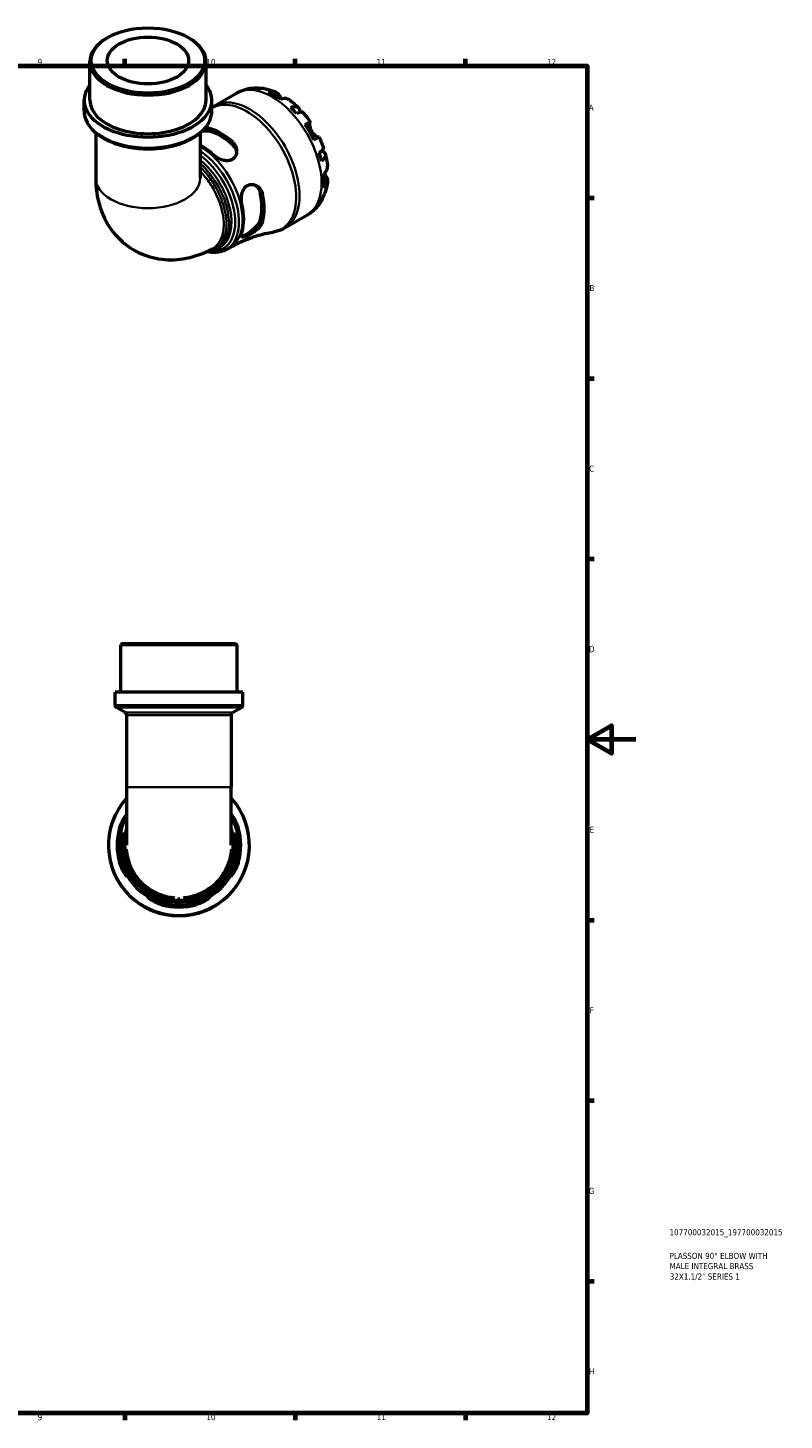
# Model space of a CAD drawing. Header units: millimetres. Extents: x 0 to 902, y 0 to 823.
# Tile 5 of 5: x 591 to 902, y 17 to 590. Entities that reach past the tile are written whole.
import ezdxf

# ---------------------------------------------------------------- set-up
doc = ezdxf.new("R2010")
doc.units = ezdxf.units.MM
for name, color, linetype, lineweight in [('Border (ISO)', 7, 'Continuous', 70), ('Title (ISO)', 7, 'Continuous', 50), ('Visible (ISO)', 7, 'Continuous', 50), ('Visible Narrow (ISO)', 7, 'Continuous', 35)]:
    doc.layers.add(name, color=color, linetype=linetype, lineweight=lineweight)
doc.styles.add('Note Text (ISO)', font='tahoma.ttf')

# ---------------------------------------------------------------- blocks, each defined once
blk = doc.blocks.new('Borders Default Border')
at = {"layer": 'Border (ISO)'}
for p, q in [((630.75, 574), (630.75, 576.9)), ((700.83, 574), (700.83, 576.9)), ((770.92, 574), (770.92, 576.9)), ((821, 519.75), (823.9, 519.75)), ((821, 445.5), (823.9, 445.5)), ((821, 371.25), (823.9, 371.25)), ((821, 222.75), (823.9, 222.75)), ((821, 148.5), (823.9, 148.5)), ((821, 74.25), (823.9, 74.25)), ((630.75, 20), (630.75, 17.1)), ((700.83, 20), (700.83, 17.1)), ((770.92, 20), (770.92, 17.1))]:
    blk.add_line(p, q, dxfattribs=at)
at = {"layer": 'Border (ISO)', "flags": 128}
for points in [[(20, 20), (20, 574), (821, 574), (821, 20), (20, 20)], [(841, 297), (821, 297), (831, 302.77), (831, 291.23), (821, 297)]]:
    blk.add_lwpolyline(points, dxfattribs=at)
at = {"layer": 'Border (ISO)', "color": 232, "true_color": 0xca0064, "char_height": 2.5, "attachment_point": 7, "style": 'Note Text (ISO)'}
for s, insert in [('9', (594.88, 574.35)), ('10', (664.29, 574.35)), ('11', (734.37, 574.4)), ('12', (804.46, 574.4)), ('A', (821.59, 555.62)), ('B', (821.89, 481.38)), ('C', (821.73, 407.08)), ('D', (821.73, 332.88)), ('E', (821.94, 258.63)), ('F', (822, 184.38)), ('G', (821.61, 110.08)), ('H', (821.74, 35.88)), ('9', (594.88, 17.05)), ('10', (664.29, 17.05)), ('11', (734.37, 17.1)), ('12', (804.46, 17.1))]:
    blk.add_mtext(s, dxfattribs=dict(at, insert=insert))
blk = doc.blocks.new('Title Blocks ISO')
at = {"layer": 'Title (ISO)', "color": 232, "true_color": 0xca0064, "style": 'Note Text (ISO)'}
for tag, p in [('PART_NUMBER_001', (33.84, 73.13)), ('DESCRIPTION_001', (33.84, 63.4)), ('DESCRIPTION_002', (33.84, 59.19)), ('DESCRIPTION_003', (33.93, 54.91))]:
    blk.add_attdef(tag, p, '', height=2.5, dxfattribs=at)

msp = doc.modelspace()

# ---------------------------------------------------------------- linework, layer by layer
at = {"layer": 'Visible (ISO)'}
for p, q in [((623.715, 585.68), (623.303, 585.441)), ((656.823, 585.68), (657.235, 585.441)), ((616.368, 559.869), (616.368, 575.746)), ((664.171, 559.869), (664.171, 575.746)), ((667.664, 557.604), (676.709, 562.813)), ((613.978, 555.511), (613.978, 559.869)), ((666.561, 555.511), (666.561, 559.869)), ((618.758, 546.471), (618.758, 527.883)), ((661.781, 546.471), (661.781, 527.883)), ((696.608, 507.342), (705.653, 512.551)), ((668.913, 498.756), (669.923, 499.338)), ((672.564, 498.516), (674.035, 499.363)), ((629.678, 336.491), (629.098, 335.911)), ((676.901, 335.911), (629.098, 335.911)), ((629.098, 316.491), (629.098, 335.911)), ((629.678, 336.491), (676.321, 336.491)), ((676.321, 336.491), (676.901, 335.911)), ((676.901, 316.491), (676.901, 335.911)), ((679.291, 316.491), (626.708, 316.491)), ((626.708, 311.161), (626.708, 316.491)), ((679.291, 311.161), (679.291, 316.491)), ((630.908, 308.066), (627.288, 310.156)), ((675.091, 308.066), (678.711, 310.156)), ((631.488, 307.062), (631.488, 277.366)), ((674.511, 307.062), (674.511, 277.366)), ((631.488, 277.366), (631.488, 253.527)), ((674.511, 253.527), (674.511, 277.366))]:
    msp.add_line(p, q, dxfattribs=at)
for centre, radius, start, end in [((627.868, 311.161), 1.16, 180, 240), ((678.131, 311.161), 1.16, 300, 0), ((630.328, 307.062), 1.16, 0, 60), ((675.671, 307.062), 1.16, 120, 180), ((652.999, 253.491), 29, 137.88247, 42.11753), ((652.999, 253.491), 24.65, 150.77057, 29.22943), ((652.999, 253.491), 25.42, 163.92172, 196.07828), ((652.999, 253.491), 24.653, 163.40712, 196.59288), ((652.999, 253.491), 24.653, 343.40712, 16.59288), ((652.999, 253.491), 25.42, 343.92172, 16.07828), ((652.999, 253.491), 24.653, 253.40712, 286.59288), ((652.999, 253.491), 25.42, 253.92172, 286.07828)]:
    msp.add_arc(centre, radius, start, end, dxfattribs=at)
for centre, major_axis, ratio, start_param, end_param in [((640.269, 575.746), (-23.901, 0), 0.5758617, 5.5016397, 10.2063236), ((640.269, 559.869), (-26.292, 0), 0.5758617, 5.8534856, 9.8544776), ((692.454, 538.415), (-14.381, 24.973), 0.5780931, 5.8274083, 5.9574315), ((692.454, 538.415), (-14.381, 24.973), 0.5780931, 5.3744724, 5.6249693), ((640.269, 559.869), (-23.901, 0), 0.5758617, 0, 3.1415927), ((692.454, 538.415), (-14.381, 24.973), 0.5780931, 5.0420102, 5.1720334), ((692.454, 538.415), (-14.381, 24.973), 0.5780931, 4.5890743, 4.8395711), ((670.134, 525.562), (12.685, -22.028), 0.5780931, 2.0775093, 2.6387471), ((670.134, 525.562), (11.982, -20.807), 0.5780931, 2.0605443, 2.6557121), ((662.214, 521.001), (-12.302, 21.363), 0.5780931, 5.2101205, 5.5246035), ((692.454, 538.415), (-14.381, 24.973), 0.5780931, 4.256612, 4.3866352), ((692.454, 538.415), (-14.381, 24.973), 0.5780931, 3.8036761, 4.054173), ((670.134, 525.562), (11.982, -20.807), 0.5780931, 0.489748, 1.0849158), ((670.134, 525.562), (12.685, -22.028), 0.5780931, 0.5067129, 1.0679508), ((662.214, 521.001), (-12.302, 21.363), 0.5780931, 3.6393241, 4.2185249), ((692.454, 538.415), (14.381, -24.973), 0.5780931, 0.3296212, 0.4596444)]:
    msp.add_ellipse(centre, major_axis=major_axis, ratio=ratio, start_param=start_param, end_param=end_param, dxfattribs=at)
for major_axis in [(23.321, 0), (16.731, 0)]:
    msp.add_ellipse((640.269, 576.22), major_axis=major_axis, ratio=0.5758617, dxfattribs=at)
for points, knots in [([(676.709, 562.813), (677.222, 563.108), (677.752, 563.374), (678.835, 563.845), (679.388, 564.048), (680.507, 564.393), (681.073, 564.533), (682.207, 564.752), (682.776, 564.831), (683.908, 564.931), (684.472, 564.953), (685.031, 564.948)], [5.49972085, 5.49972085, 5.49972085, 5.49972085, 5.56520194, 5.56520194, 5.63068302, 5.63068302, 5.6961641, 5.6961641, 5.76164519, 5.76164519, 5.82712627, 5.82712627, 5.82712627, 5.82712627]), ([(683.449, 564.735), (683.9, 564.863), (684.362, 564.93), (685.228, 564.96), (685.711, 564.921), (686.369, 564.781), (686.548, 564.733), (686.724, 564.678)], [0.17074605, 0.17074605, 0.17074605, 0.17074605, 0.33284003, 0.33284003, 0.49949435, 0.49949435, 0.56252044, 0.56252044, 0.56252044, 0.56252044]), ([(688.171, 564.651), (687.825, 564.712), (687.474, 564.732), (686.754, 564.698), (686.324, 564.628), (685.895, 564.498)], [4.87971703, 4.87971703, 4.87971703, 4.87971703, 5.01708759, 5.01708759, 5.17918157, 5.17918157, 5.17918157, 5.17918157]), ([(688.171, 564.651), (688.491, 564.594), (688.809, 564.529), (689.439, 564.385), (689.751, 564.305), (690.369, 564.134), (690.675, 564.041), (691.282, 563.843), (691.583, 563.738), (692.178, 563.516), (692.473, 563.399), (692.766, 563.277)], [5.9523628, 5.9523628, 5.9523628, 5.9523628, 5.99162777, 5.99162777, 6.03089274, 6.03089274, 6.07015771, 6.07015771, 6.10942267, 6.10942267, 6.14868764, 6.14868764, 6.14868764, 6.14868764]), ([(689.908, 563.256), (690.314, 563.394), (690.711, 563.477), (691.425, 563.545), (691.807, 563.532), (692.518, 563.389), (692.848, 563.259), (693.405, 562.933), (693.681, 562.707), (694.096, 562.224), (694.251, 561.992), (694.38, 561.75)], [0.17075309, 0.17075309, 0.17075309, 0.17075309, 0.33215152, 0.33215152, 0.49888818, 0.49888818, 0.66562485, 0.66562485, 0.83351137, 0.83351137, 0.95687373, 0.95687373, 0.95687373, 0.95687373]), ([(694.38, 561.75), (694.381, 561.747), (694.382, 561.745), (694.447, 561.624), (694.517, 561.495), (694.66, 561.234), (694.732, 561.105), (694.904, 560.804), (695.005, 560.63), (695.128, 560.426), (695.144, 560.401), (695.159, 560.376)], [-0.58332629, -0.58332629, -0.58332629, -0.58332629, -0.58206847, -0.58206847, -0.51861604, -0.51861604, -0.4628074, -0.4628074, -0.39473272, -0.39473272, -0.38532618, -0.38532618, -0.38532618, -0.38532618]), ([(613.978, 555.511), (613.978, 553.893), (614.398, 552.28), (616.029, 549.183), (617.273, 547.709), (620.496, 545.021), (622.509, 543.823), (627.069, 541.864), (629.618, 541.106), (634.978, 540.105), (637.788, 539.86), (643.393, 539.9), (646.187, 540.185), (651.491, 541.259), (654.001, 542.049), (658.49, 544.074), (660.468, 545.309), (663.664, 548.124), (664.888, 549.704), (666.249, 552.722), (666.561, 554.115), (666.561, 555.511)], [2.3561945, 2.3561945, 2.3561945, 2.3561945, 2.6506379, 2.6506379, 2.9604265, 2.9604265, 3.2859799, 3.2859799, 3.6133811, 3.6133811, 3.9395206, 3.9395206, 4.2651318, 4.2651318, 4.5913539, 4.5913539, 4.9188191, 4.9188191, 5.2437673, 5.2437673, 5.4977871, 5.4977871, 5.4977871, 5.4977871]), ([(666.561, 556.896), (666.636, 556.949), (666.712, 557.002), (667.073, 557.249), (667.365, 557.432), (667.664, 557.604)], [5.443779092, 5.443779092, 5.443779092, 5.443779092, 5.455646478, 5.455646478, 5.499720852, 5.499720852, 5.499720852, 5.499720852]), ([(698.483, 559.989), (698.395, 560.054), (698.306, 560.113), (697.939, 560.327), (697.609, 560.457), (696.898, 560.6), (696.516, 560.613), (695.802, 560.545), (695.406, 560.462), (694.999, 560.324)], [4.66534673, 4.66534673, 4.66534673, 4.66534673, 4.71913293, 4.71913293, 4.88586959, 4.88586959, 5.05260626, 5.05260626, 5.21400469, 5.21400469, 5.21400469, 5.21400469]), ([(698.483, 559.989), (698.741, 559.799), (698.997, 559.604), (699.503, 559.207), (699.753, 559.005), (700.249, 558.592), (700.495, 558.382), (700.98, 557.954), (701.22, 557.736), (701.696, 557.294), (701.931, 557.07), (702.163, 556.841)], [0.139021, 0.139021, 0.139021, 0.139021, 0.17865725, 0.17865725, 0.2182935, 0.2182935, 0.25792975, 0.25792975, 0.297566, 0.297566, 0.33720225, 0.33720225, 0.33720225, 0.33720225]), ([(699.012, 556.944), (699.4, 557.098), (699.767, 557.205), (700.408, 557.328), (700.739, 557.352), (701.332, 557.297), (701.593, 557.218), (702.01, 556.995), (702.203, 556.831), (702.5, 556.408), (702.604, 556.15), (702.723, 555.613), (702.748, 555.283), (702.726, 554.905), (702.725, 554.891), (702.724, 554.877)], [0.1707461, 0.1707461, 0.1707461, 0.1707461, 0.33284, 0.33284, 0.4994944, 0.4994944, 0.6661487, 0.6661487, 0.8332087, 0.8332087, 1.0002688, 1.0002688, 1.1679728, 1.1679728, 1.1744217, 1.1744217, 1.1744217, 1.1744217]), ([(704.045, 554.857), (703.984, 554.925), (703.9, 554.972), (703.664, 555.034), (703.474, 555.038), (703.004, 554.963), (702.724, 554.885), (702.159, 554.682), (701.824, 554.54), (701.459, 554.364)], [4.56205101, 4.56205101, 4.56205101, 4.56205101, 4.68377895, 4.68377895, 4.85043327, 4.85043327, 5.01708759, 5.01708759, 5.17918157, 5.17918157, 5.17918157, 5.17918157]), ([(704.045, 554.858), (704.259, 554.616), (704.47, 554.371), (704.887, 553.876), (705.092, 553.626), (705.498, 553.12), (705.698, 552.865), (706.093, 552.348), (706.288, 552.088), (706.671, 551.561), (706.86, 551.296), (707.046, 551.028)], [0.44766847, 0.44766847, 0.44766847, 0.44766847, 0.48658997, 0.48658997, 0.52551147, 0.52551147, 0.56443297, 0.56443297, 0.60335447, 0.60335447, 0.64227596, 0.64227596, 0.64227596, 0.64227596]), ([(704.95, 549.829), (705.297, 550.028), (705.605, 550.205), (706.109, 550.495), (706.348, 550.632), (706.722, 550.846), (706.856, 550.922), (707.017, 551.013), (707.058, 551.035), (707.031, 551.018), (706.99, 550.993), (706.926, 550.955)], [0.17075309, 0.17075309, 0.17075309, 0.17075309, 0.33215152, 0.33215152, 0.49888818, 0.49888818, 0.66562485, 0.66562485, 0.83351137, 0.83351137, 0.95687373, 0.95687373, 0.95687373, 0.95687373]), ([(706.926, 550.955), (706.905, 550.943), (706.885, 550.924), (706.832, 550.849), (706.802, 550.778), (706.753, 550.585), (706.735, 550.461), (706.712, 550.109), (706.717, 549.862), (706.784, 549.23), (706.86, 548.836), (707.12, 547.998), (707.307, 547.562), (707.545, 547.15)], [-0.58004807, -0.58004807, -0.58004807, -0.58004807, -0.5384523, -0.5384523, -0.46383793, -0.46383793, -0.3862639, -0.3862639, -0.27840269, -0.27840269, -0.14277912, -0.14277912, 0, 0, 0, 0]), ([(662.539, 547.148), (662.792, 547.195), (663.043, 547.233), (663.991, 547.333), (664.639, 547.309), (665.156, 547.195)], [2.31217104, 2.31217104, 2.31217104, 2.31217104, 2.39152982, 2.39152982, 2.62077901, 2.62077901, 2.62077901, 2.62077901]), ([(663.813, 548.501), (663.998, 548.511), (664.178, 548.512), (664.639, 548.493), (664.908, 548.457), (665.156, 548.397)], [-0.28110072, -0.28110072, -0.28110072, -0.28110072, -0.21375265, -0.21375265, -0.10363871, -0.10363871, -0.10363871, -0.10363871]), ([(707.545, 547.15), (707.675, 546.925), (707.818, 546.71), (708.136, 546.289), (708.311, 546.087), (708.745, 545.644), (709.004, 545.423), (709.484, 545.075), (709.699, 544.947), (710.016, 544.793), (710.13, 544.749), (710.32, 544.698), (710.395, 544.69), (710.464, 544.699), (710.476, 544.701), (710.487, 544.704)], [0, 0, 0, 0, 0.07774953, 0.07774953, 0.16081914, 0.16081914, 0.27783798, 0.27783798, 0.3882896, 0.3882896, 0.46542959, 0.46542959, 0.54035429, 0.54035429, 0.55720532, 0.55720532, 0.55720532, 0.55720532]), ([(710.646, 544.792), (710.645, 544.793), (710.605, 544.771), (710.456, 544.687), (710.322, 544.61), (709.948, 544.397), (709.709, 544.259), (709.205, 543.97), (708.897, 543.793), (708.55, 543.593)], [4.57634622, 4.57634622, 4.57634622, 4.57634622, 4.71913293, 4.71913293, 4.88586959, 4.88586959, 5.05260626, 5.05260626, 5.21400469, 5.21400469, 5.21400469, 5.21400469]), ([(710.646, 544.792), (710.785, 544.497), (710.921, 544.201), (711.185, 543.606), (711.313, 543.307), (711.563, 542.706), (711.685, 542.405), (711.92, 541.801), (712.034, 541.497), (712.254, 540.889), (712.361, 540.584), (712.463, 540.278)], [0.92853136, 0.92853136, 0.92853136, 0.92853136, 0.96745378, 0.96745378, 1.0063762, 1.0063762, 1.04529862, 1.04529862, 1.08422105, 1.08422105, 1.12314347, 1.12314347, 1.12314347, 1.12314347]), ([(675.112, 542.664), (675.278, 542.513), (675.433, 542.352), (675.958, 541.728), (676.25, 541.218), (676.695, 540.001), (676.794, 539.28), (676.683, 537.925), (676.491, 537.288), (675.903, 536.32), (675.572, 535.958), (674.792, 535.416), (674.367, 535.231), (673.357, 534.997), (672.776, 534.979), (671.453, 535.135), (670.715, 535.35), (669.262, 535.968), (668.551, 536.38), (667.662, 537.04), (667.418, 537.242), (667.192, 537.45)], [-1.976846, -1.976846, -1.976846, -1.976846, -1.9031641, -1.9031641, -1.705924, -1.705924, -1.4576478, -1.4576478, -1.2245583, -1.2245583, -1.0486206, -1.0486206, -0.8868322, -0.8868322, -0.6981746, -0.6981746, -0.4672608, -0.4672608, -0.2235625, -0.2235625, -0.1230578, -0.1230578, -0.1230578, -0.1230578]), ([(675.112, 541.461), (675.629, 540.981), (676.064, 540.381), (676.539, 539.302), (676.662, 538.847), (676.717, 538.404)], [-0.88373584, -0.88373584, -0.88373584, -0.88373584, -0.65448666, -0.65448666, -0.4993644, -0.4993644, -0.4993644, -0.4993644]), ([(710.734, 538.299), (711.07, 538.527), (711.36, 538.745), (711.82, 539.13), (712.029, 539.331), (712.33, 539.698), (712.423, 539.863), (712.489, 540.097), (712.491, 540.192), (712.463, 540.278)], [0.17074605, 0.17074605, 0.17074605, 0.17074605, 0.33284003, 0.33284003, 0.49949435, 0.49949435, 0.66614868, 0.66614868, 0.78841706, 0.78841706, 0.78841706, 0.78841706]), ([(711.801, 539.122), (711.823, 539.112), (711.844, 539.102), (712.19, 538.93), (712.462, 538.745), (712.866, 538.376), (713.037, 538.158), (713.252, 537.692), (713.297, 537.444), (713.28, 536.975), (713.217, 536.711), (712.967, 536.173), (712.779, 535.9), (712.351, 535.408), (712.074, 535.145), (711.747, 534.887)], [4.1712493, 4.1712493, 4.1712493, 4.1712493, 4.1819549, 4.1819549, 4.3496588, 4.3496588, 4.5167189, 4.5167189, 4.6837789, 4.6837789, 4.8504333, 4.8504333, 5.0170876, 5.0170876, 5.1791816, 5.1791816, 5.1791816, 5.1791816]), ([(712.672, 529.715), (712.994, 529.997), (713.265, 530.298), (713.683, 530.88), (713.863, 531.215), (714.097, 531.9), (714.15, 532.25), (714.148, 532.676), (714.142, 532.785), (714.129, 532.895)], [0.17075309, 0.17075309, 0.17075309, 0.17075309, 0.33215152, 0.33215152, 0.49888818, 0.49888818, 0.66562485, 0.66562485, 0.72067698, 0.72067698, 0.72067698, 0.72067698]), ([(713.241, 537.656), (713.322, 537.341), (713.399, 537.025), (713.545, 536.392), (713.614, 536.075), (713.741, 535.441), (713.801, 535.123), (713.911, 534.487), (713.961, 534.169), (714.052, 533.533), (714.093, 533.214), (714.129, 532.895)], [1.23357287, 1.23357287, 1.23357287, 1.23357287, 1.27320271, 1.27320271, 1.31283255, 1.31283255, 1.35246238, 1.35246238, 1.39209222, 1.39209222, 1.43172206, 1.43172206, 1.43172206, 1.43172206]), ([(618.758, 527.883), (618.758, 523.974), (619.257, 519.906), (621.865, 511.916), (623.895, 507.977), (629.237, 501.868), (632.104, 499.541), (638.27, 496.24), (641.496, 495.191), (648.118, 494.124), (651.489, 494.193), (658.473, 495.261), (661.963, 496.461), (665.686, 498.255), (666.242, 498.539), (666.788, 498.833)], [3.1415927, 3.1415927, 3.1415927, 3.1415927, 3.4491916, 3.4491916, 3.7335318, 3.7335318, 3.9468355, 3.9468355, 4.1449853, 4.1449853, 4.3616542, 4.3616542, 4.6312093, 4.6312093, 4.6795876, 4.6795876, 4.6795876, 4.6795876]), ([(713.613, 528.437), (713.758, 528.205), (713.881, 527.955), (714.09, 527.358), (714.147, 527.006), (714.15, 526.364), (714.097, 526.014), (713.863, 525.329), (713.683, 524.994), (713.265, 524.412), (712.994, 524.111), (712.672, 523.829)], [4.42788405, 4.42788405, 4.42788405, 4.42788405, 4.5512464, 4.5512464, 4.71913293, 4.71913293, 4.88586959, 4.88586959, 5.05260626, 5.05260626, 5.21400469, 5.21400469, 5.21400469, 5.21400469]), ([(712.797, 529.828), (712.844, 529.741), (712.891, 529.656), (713.045, 529.382), (713.149, 529.204), (713.349, 528.866), (713.444, 528.71), (713.56, 528.522), (713.587, 528.479), (713.613, 528.437)], [-2.11847631, -2.11847631, -2.11847631, -2.11847631, -2.08674766, -2.08674766, -2.01440674, -2.01440674, -1.93994266, -1.93994266, -1.91637503, -1.91637503, -1.91637503, -1.91637503]), ([(678.92, 517.136), (678.876, 517.334), (678.838, 517.537), (678.709, 518.39), (678.675, 519.071), (678.745, 520.506), (678.864, 521.258), (679.277, 522.602), (679.556, 523.198), (680.223, 524.109), (680.573, 524.447), (681.371, 524.959), (681.806, 525.124), (682.834, 525.297), (683.423, 525.25), (684.681, 524.889), (685.335, 524.514), (686.393, 523.547), (686.812, 522.972), (687.231, 522.016), (687.334, 521.699), (687.405, 521.371)], [-1.9564638, -1.9564638, -1.9564638, -1.9564638, -1.890339, -1.890339, -1.6850061, -1.6850061, -1.4589244, -1.4589244, -1.2518906, -1.2518906, -1.0857552, -1.0857552, -0.9194053, -0.9194053, -0.7102433, -0.7102433, -0.4523347, -0.4523347, -0.2137527, -0.2137527, -0.1036387, -0.1036387, -0.1036387, -0.1036387]), ([(684.508, 524.902), (684.868, 524.63), (685.204, 524.293), (685.905, 523.336), (686.207, 522.659), (686.365, 521.97)], [2.2350384, 2.2350384, 2.2350384, 2.2350384, 2.39152982, 2.39152982, 2.62077901, 2.62077901, 2.62077901, 2.62077901]), ([(711.747, 519.721), (712.074, 520.027), (712.351, 520.363), (712.745, 520.974), (712.907, 521.294), (713.028, 521.631)], [0.17074605, 0.17074605, 0.17074605, 0.17074605, 0.33284003, 0.33284003, 0.47310885, 0.47310885, 0.47310885, 0.47310885]), ([(714.125, 526.296), (714.086, 525.982), (714.04, 525.668), (713.936, 525.042), (713.877, 524.729), (713.746, 524.104), (713.674, 523.793), (713.515, 523.172), (713.428, 522.862), (713.24, 522.245), (713.138, 521.937), (713.028, 521.631)], [1.70536659, 1.70536659, 1.70536659, 1.70536659, 1.7446264, 1.7446264, 1.7838862, 1.7838862, 1.82314601, 1.82314601, 1.86240581, 1.86240581, 1.90166561, 1.90166561, 1.90166561, 1.90166561]), ([(711.726, 518.764), (711.449, 518.271), (711.147, 517.787), (710.489, 516.845), (710.133, 516.386), (709.369, 515.502), (708.961, 515.077), (708.093, 514.271), (707.635, 513.889), (706.674, 513.179), (706.172, 512.85), (705.653, 512.551)], [2.02681155, 2.02681155, 2.02681155, 2.02681155, 2.09307488, 2.09307488, 2.15933821, 2.15933821, 2.22560154, 2.22560154, 2.29186487, 2.29186487, 2.3581282, 2.3581282, 2.3581282, 2.3581282]), ([(712.333, 520.366), (712.291, 520.176), (712.24, 519.986), (712.029, 519.338), (711.82, 518.902), (711.36, 518.168), (711.07, 517.802), (710.734, 517.477)], [4.78379622, 4.78379622, 4.78379622, 4.78379622, 4.85043327, 4.85043327, 5.01708759, 5.01708759, 5.17918157, 5.17918157, 5.17918157, 5.17918157]), ([(687.405, 509.86), (687.357, 509.696), (687.295, 509.528), (687.017, 508.907), (686.72, 508.448), (685.888, 507.433), (685.312, 506.884), (684.082, 505.892), (683.434, 505.443), (682.3, 504.746), (681.821, 504.48), (680.961, 504.053), (680.588, 503.891), (679.879, 503.645), (679.572, 503.583), (679.045, 503.604), (678.862, 503.724), (678.671, 504.187), (678.673, 504.543), (678.801, 505.195), (678.853, 505.403), (678.92, 505.625)], [-1.976846, -1.976846, -1.976846, -1.976846, -1.9031641, -1.9031641, -1.705924, -1.705924, -1.4576478, -1.4576478, -1.2245583, -1.2245583, -1.0486206, -1.0486206, -0.8868322, -0.8868322, -0.6981746, -0.6981746, -0.4672608, -0.4672608, -0.2235625, -0.2235625, -0.1230578, -0.1230578, -0.1230578, -0.1230578]), ([(686.365, 510.459), (686.207, 509.953), (685.905, 509.378), (685.072, 508.23), (684.543, 507.657), (683.485, 506.668), (682.889, 506.178), (681.7, 505.307), (681.11, 504.924), (680.609, 504.635), (680.108, 504.347), (679.645, 504.123), (679.089, 503.947), (678.924, 503.917), (678.786, 503.915)], [-0.8837358, -0.8837358, -0.8837358, -0.8837358, -0.6544867, -0.6544867, -0.4252375, -0.4252375, -0.2126187, -0.2126187, 0, 0, 0, 0.2126187, 0.2126187, 0.3262471, 0.3262471, 0.3262471, 0.3262471]), ([(674.035, 499.363), (675.203, 500.036), (676.397, 500.664), (678.81, 501.819), (680.029, 502.345), (682.462, 503.291), (683.677, 503.71), (686.074, 504.442), (687.256, 504.755), (689.564, 505.28), (690.689, 505.492), (691.776, 505.659)], [2.3581282, 2.3581282, 2.3581282, 2.3581282, 2.40220257, 2.40220257, 2.44627695, 2.44627695, 2.49035132, 2.49035132, 2.5344257, 2.5344257, 2.57850007, 2.57850007, 2.57850007, 2.57850007]), ([(696.608, 507.342), (696.309, 507.17), (696.004, 507.01), (695.383, 506.712), (695.067, 506.576), (694.426, 506.327), (694.102, 506.214), (693.446, 506.014), (693.115, 505.926), (692.448, 505.775), (692.112, 505.711), (691.776, 505.659)], [2.3581282, 2.3581282, 2.3581282, 2.3581282, 2.40220257, 2.40220257, 2.44627695, 2.44627695, 2.49035132, 2.49035132, 2.5344257, 2.5344257, 2.57850007, 2.57850007, 2.57850007, 2.57850007]), ([(668.913, 498.756), (668.307, 498.407), (667.657, 498.135), (666.283, 497.748), (665.557, 497.637), (664.642, 497.599), (664.471, 497.597), (664.3, 497.598)], [3.92893295, 3.92893295, 3.92893295, 3.92893295, 4.07448193, 4.07448193, 4.22257514, 4.22257514, 4.25621373, 4.25621373, 4.25621373, 4.25621373]), ([(672.564, 498.516), (671.244, 497.756), (669.731, 497.338), (667.045, 497.227), (665.917, 497.342), (664.772, 497.605)], [2.3581282, 2.3581282, 2.3581282, 2.3581282, 2.65134297, 2.65134297, 2.8504291, 2.8504291, 2.8504291, 2.8504291]), ([(628.574, 260.531), (628.642, 260.766), (628.715, 261), (629.001, 261.85), (629.241, 262.441), (629.818, 263.671), (630.163, 264.281), (630.782, 265.244), (631.059, 265.613), (631.355, 265.951), (631.43, 266.028), (631.488, 266.075)], [-1.97684595, -1.97684595, -1.97684595, -1.97684595, -1.90316413, -1.90316413, -1.70592395, -1.70592395, -1.45764775, -1.45764775, -1.22455826, -1.22455826, -1.12137761, -1.12137761, -1.12137761, -1.12137761]), ([(631.488, 265.721), (631.421, 265.568), (631.33, 265.377), (631.021, 264.733), (630.765, 264.203), (630.223, 262.961), (629.936, 262.241), (629.57, 261.169), (629.468, 260.851), (629.373, 260.531)], [-0.82266385, -0.82266385, -0.82266385, -0.82266385, -0.69817461, -0.69817461, -0.46726084, -0.46726084, -0.22356252, -0.22356252, -0.12305781, -0.12305781, -0.12305781, -0.12305781]), ([(674.511, 266.075), (674.532, 266.057), (674.557, 266.035), (674.729, 265.867), (674.942, 265.609), (675.496, 264.831), (675.85, 264.265), (676.512, 262.997), (676.822, 262.307), (677.211, 261.23), (677.323, 260.882), (677.425, 260.531)], [-0.95859392, -0.95859392, -0.95859392, -0.95859392, -0.91940528, -0.91940528, -0.71024334, -0.71024334, -0.45233471, -0.45233471, -0.21375265, -0.21375265, -0.10363871, -0.10363871, -0.10363871, -0.10363871]), ([(676.625, 260.531), (676.562, 260.742), (676.497, 260.952), (676.217, 261.808), (675.984, 262.432), (675.487, 263.642), (675.223, 264.216), (674.792, 265.122), (674.62, 265.473), (674.511, 265.721)], [-1.9564638, -1.9564638, -1.9564638, -1.9564638, -1.89033897, -1.89033897, -1.68500606, -1.68500606, -1.45892444, -1.45892444, -1.2573294, -1.2573294, -1.2573294, -1.2573294]), ([(631.488, 260.486), (631.421, 260.282), (631.358, 260.076), (630.301, 256.481), (630.114, 252.858), (631.469, 245.516), (633.214, 241.843), (638.061, 236.138), (641.009, 233.985), (647.827, 231.139), (651.746, 230.583), (659.061, 231.415), (662.467, 232.648), (668.46, 236.583), (671.009, 239.329), (674.527, 245.667), (675.507, 249.243), (675.684, 255.431), (675.307, 258.027), (674.509, 260.486)], [-6.5975635, -6.5975635, -6.5975635, -6.5975635, -6.569067, -6.569067, -6.1006135, -6.1006135, -5.5788907, -5.5788907, -5.1077679, -5.1077679, -4.5990781, -4.5990781, -4.1313609, -4.1313609, -3.6483144, -3.6483144, -3.1700764, -3.1700764, -2.8272274, -2.8272274, -2.8272274, -2.8272274]), ([(629.373, 246.451), (629.436, 246.241), (629.502, 246.031), (629.781, 245.175), (630.014, 244.55), (630.512, 243.34), (630.776, 242.767), (631.212, 241.849), (631.388, 241.491), (631.584, 241.042), (631.625, 240.916), (631.598, 240.825), (631.529, 240.861), (631.27, 241.116), (631.056, 241.374), (630.503, 242.151), (630.148, 242.717), (629.486, 243.985), (629.177, 244.676), (628.788, 245.753), (628.675, 246.101), (628.574, 246.451)], [-1.9564638, -1.9564638, -1.9564638, -1.9564638, -1.890339, -1.890339, -1.6850061, -1.6850061, -1.4589244, -1.4589244, -1.2518906, -1.2518906, -1.0857552, -1.0857552, -0.9194053, -0.9194053, -0.7102433, -0.7102433, -0.4523347, -0.4523347, -0.2137527, -0.2137527, -0.1036387, -0.1036387, -0.1036387, -0.1036387]), ([(677.425, 246.451), (677.357, 246.216), (677.284, 245.983), (676.998, 245.133), (676.757, 244.541), (676.18, 243.311), (675.835, 242.702), (675.217, 241.739), (674.939, 241.37), (674.58, 240.958), (674.469, 240.86), (674.37, 240.845), (674.374, 240.914), (674.488, 241.226), (674.613, 241.489), (674.978, 242.25), (675.233, 242.78), (675.775, 244.022), (676.063, 244.742), (676.428, 245.814), (676.53, 246.132), (676.625, 246.451)], [-1.976846, -1.976846, -1.976846, -1.976846, -1.9031641, -1.9031641, -1.705924, -1.705924, -1.4576478, -1.4576478, -1.2245583, -1.2245583, -1.0486206, -1.0486206, -0.8868322, -0.8868322, -0.6981746, -0.6981746, -0.4672608, -0.4672608, -0.2235625, -0.2235625, -0.1230578, -0.1230578, -0.1230578, -0.1230578]), ([(645.959, 229.066), (645.724, 229.134), (645.491, 229.207), (644.641, 229.493), (644.049, 229.733), (642.819, 230.31), (642.21, 230.655), (641.247, 231.274), (640.878, 231.551), (640.466, 231.911), (640.368, 232.022), (640.352, 232.12), (640.422, 232.116), (640.733, 232.002), (640.997, 231.877), (641.758, 231.513), (642.288, 231.257), (643.53, 230.715), (644.25, 230.428), (645.322, 230.062), (645.64, 229.961), (645.959, 229.865)], [-1.976846, -1.976846, -1.976846, -1.976846, -1.9031641, -1.9031641, -1.705924, -1.705924, -1.4576478, -1.4576478, -1.2245583, -1.2245583, -1.0486206, -1.0486206, -0.8868322, -0.8868322, -0.6981746, -0.6981746, -0.4672608, -0.4672608, -0.2235625, -0.2235625, -0.1230578, -0.1230578, -0.1230578, -0.1230578]), ([(660.039, 229.865), (660.25, 229.928), (660.46, 229.994), (661.316, 230.273), (661.94, 230.506), (663.15, 231.004), (663.724, 231.268), (664.642, 231.704), (664.999, 231.88), (665.449, 232.076), (665.575, 232.117), (665.666, 232.09), (665.629, 232.021), (665.375, 231.762), (665.117, 231.548), (664.339, 230.995), (663.773, 230.64), (662.505, 229.978), (661.815, 229.669), (660.737, 229.28), (660.39, 229.167), (660.039, 229.066)], [-1.9564638, -1.9564638, -1.9564638, -1.9564638, -1.890339, -1.890339, -1.6850061, -1.6850061, -1.4589244, -1.4589244, -1.2518906, -1.2518906, -1.0857552, -1.0857552, -0.9194053, -0.9194053, -0.7102433, -0.7102433, -0.4523347, -0.4523347, -0.2137527, -0.2137527, -0.1036387, -0.1036387, -0.1036387, -0.1036387])]:
    msp.add_open_spline(points, degree=3, knots=knots, dxfattribs=at)
msp.add_open_spline([(661.781, 527.883), (661.781, 527.873), (661.781, 527.868), (661.781, 527.868)], degree=3, dxfattribs=at)
at = {"layer": 'Visible Narrow (ISO)'}
for p, q in [((694.38, 561.75), (693.581, 561.29)), ((706.926, 550.955), (704.955, 549.821)), ((665.156, 547.195), (665.156, 548.397)), ((675.112, 542.664), (675.112, 541.461)), ((713.613, 528.437), (712.802, 527.969)), ((686.365, 521.97), (687.405, 521.371)), ((687.405, 509.86), (686.365, 510.459)), ((627.031, 311.161), (678.967, 311.161)), ((678.394, 310.156), (627.604, 310.156)), ((631.18, 308.066), (674.819, 308.066)), ((674.246, 307.062), (631.753, 307.062)), ((631.753, 277.366), (674.246, 277.366)), ((628.614, 260.531), (629.333, 260.531)), ((676.665, 260.531), (677.385, 260.531)), ((629.333, 246.451), (628.614, 246.451)), ((677.385, 246.451), (676.665, 246.451)), ((645.959, 229.106), (645.959, 229.825)), ((660.039, 229.825), (660.039, 229.106))]:
    msp.add_line(p, q, dxfattribs=at)
for radius, start, end in [(28.742, 151.60864, 28.39136), (23.635, 166.97324, 13.02676)]:
    msp.add_arc((652.999, 253.491), radius, start, end, dxfattribs=at)
for centre, major_axis, ratio, start_param, end_param in [((691.181, 537.682), (-14.472, 25.131), 0.5780931, 3.1415927, 6.2831853), ((682.136, 532.473), (14.472, -25.131), 0.5780931, 0, 3.1415927), ((640.269, 555.511), (26.292, 0), 0.5758617, 3.1415927, 6.2831853), ((680.927, 531.777), (-14.343, 24.908), 0.5780931, 2.9212208, 6.2847401), ((640.269, 552.16), (21.511, 0), 0.5758617, 4.395634, 5.0291439), ((661.734, 520.724), (12.301, -21.361), 0.5780931, 0, 2.3554246), ((660.263, 519.877), (12.301, -21.361), 0.5780931, 0, 2.2709328), ((659.449, 519.408), (11.795, -20.482), 0.5780931, 5.9366984, 8.5013373), ((658.635, 518.94), (11.288, -19.602), 0.5780931, 0, 2.1601781), ((640.269, 527.883), (21.511, 0), 0.5758617, 3.1415927, 6.2831853), ((652.996, 230.839), (0, 1.16), 0.00001, 5.2416965, 6.0617726)]:
    msp.add_ellipse(centre, major_axis=major_axis, ratio=ratio, start_param=start_param, end_param=end_param, dxfattribs=at)
for points, knots in [([(668.912, 498.759), (669.971, 499.37), (670.884, 500.236), (672.847, 503.195), (673.54, 505.719), (673.681, 511.377), (673.193, 514.467), (671.262, 520.509), (669.883, 523.454), (666.476, 528.873), (664.448, 531.343), (662.111, 533.507), (661.946, 533.656), (661.781, 533.802)], [-3.9289329, -3.9289329, -3.9289329, -3.9289329, -3.6483144, -3.6483144, -3.1700764, -3.1700764, -2.7168426, -2.7168426, -2.2919743, -2.2919743, -1.8666556, -1.8666556, -1.8345387, -1.8345387, -1.8345387, -1.8345387]), ([(664.864, 497.86), (665.35, 497.913), (665.822, 498.005), (666.843, 498.301), (667.381, 498.528), (668.527, 499.176), (669.121, 499.641), (670.472, 501.067), (671.131, 502.15), (671.9, 504.184), (672.124, 505.024), (672.565, 507.591), (672.605, 509.438), (672.231, 512.966), (671.909, 514.594), (670.733, 518.742), (669.654, 521.349), (667.345, 525.562), (666.212, 527.291), (663.982, 530.18), (662.897, 531.408), (661.781, 532.512)], [15.4133546, 15.4133546, 15.4133546, 15.4133546, 15.6573679, 15.6573679, 15.964331, 15.964331, 16.3589705, 16.3589705, 16.972868, 16.972868, 17.3458465, 17.3458465, 18.0432628, 18.0432628, 18.5941689, 18.5941689, 19.4485838, 19.4485838, 20.0777692, 20.0777692, 20.5994774, 20.5994774, 20.5994774, 20.5994774]), ([(661.778, 530.669), (662.537, 529.875), (663.268, 529.041), (665.187, 526.628), (666.314, 524.945), (668.602, 520.843), (669.665, 518.306), (670.823, 514.269), (671.14, 512.685), (671.511, 509.25), (671.475, 507.452), (671.048, 504.953), (670.83, 504.135), (670.083, 502.155), (669.442, 501.1), (668.126, 499.713), (667.547, 499.26), (666.876, 498.881), (666.832, 498.856), (666.788, 498.833)], [-20.4312213, -20.4312213, -20.4312213, -20.4312213, -20.0777692, -20.0777692, -19.4485838, -19.4485838, -18.5941689, -18.5941689, -18.0432628, -18.0432628, -17.3458465, -17.3458465, -16.972868, -16.972868, -16.3589705, -16.3589705, -15.964331, -15.964331, -15.9370078, -15.9370078, -15.9370078, -15.9370078]), ([(631.137, 256.474), (630.959, 255.158), (630.897, 253.827), (631.085, 249.658), (631.791, 246.777), (634.201, 241.602), (635.945, 239.213), (640.133, 235.35), (642.652, 233.805), (647.143, 232.138), (649.077, 231.702), (651.023, 231.525)], [10.3673137, 10.3673137, 10.3673137, 10.3673137, 10.7728125, 10.7728125, 11.6536417, 11.6536417, 12.5318671, 12.5318671, 13.4092247, 13.4092247, 14.0077181, 14.0077181, 14.0077181, 14.0077181]), ([(654.97, 231.523), (655.74, 231.592), (656.508, 231.702), (659.524, 232.297), (661.687, 233.088), (664.573, 234.688), (665.42, 235.236), (667.029, 236.441), (667.79, 237.097), (669.411, 238.697), (670.251, 239.684), (672.162, 242.38), (673.093, 244.169), (674.179, 247.198), (674.497, 248.383), (675.119, 251.833), (675.174, 254.118), (674.873, 256.412), (674.869, 256.444), (674.865, 256.475)], [14.4122206, 14.4122206, 14.4122206, 14.4122206, 14.6488181, 14.6488181, 15.3503995, 15.3503995, 15.6573679, 15.6573679, 15.964331, 15.964331, 16.3589705, 16.3589705, 16.972868, 16.972868, 17.3458465, 17.3458465, 18.0432628, 18.0432628, 18.0528597, 18.0528597, 18.0528597, 18.0528597]), ([(651.313, 232.066), (649.336, 232.223), (647.367, 232.655), (642.916, 234.307), (640.461, 235.813), (636.379, 239.577), (634.678, 241.905), (632.426, 246.738), (631.756, 249.292), (631.554, 251.846)], [-14.0329077, -14.0329077, -14.0329077, -14.0329077, -13.4092247, -13.4092247, -12.5318671, -12.5318671, -11.6536417, -11.6536417, -10.845916, -10.845916, -10.845916, -10.845916]), ([(674.445, 251.842), (674.388, 251.121), (674.295, 250.401), (673.953, 248.513), (673.643, 247.358), (672.583, 244.406), (671.675, 242.663), (669.812, 240.036), (668.993, 239.074), (667.414, 237.515), (666.672, 236.876), (665.104, 235.702), (664.278, 235.168), (661.466, 233.609), (659.358, 232.838), (656.339, 232.243), (655.51, 232.129), (654.679, 232.064)], [-17.5737112, -17.5737112, -17.5737112, -17.5737112, -17.3458465, -17.3458465, -16.972868, -16.972868, -16.3589705, -16.3589705, -15.964331, -15.964331, -15.6573679, -15.6573679, -15.3503995, -15.3503995, -14.6488181, -14.6488181, -14.3870022, -14.3870022, -14.3870022, -14.3870022])]:
    msp.add_open_spline(points, degree=3, knots=knots, dxfattribs=at)

# ---------------------------------------------------------------- block references
msp.add_blockref('Borders Default Border', (0, 0))
msp.add_blockref('Title Blocks ISO', (821, 20)).add_auto_attribs({'PART_NUMBER_001': '107700032015_197700032015', 'DESCRIPTION_001': 'PLASSON 90° ELBOW WITH', 'DESCRIPTION_002': 'MALE INTEGRAL BRASS', 'DESCRIPTION_003': '32X1.1/2" SERIES 1'})

doc.saveas('drawing.dxf')
